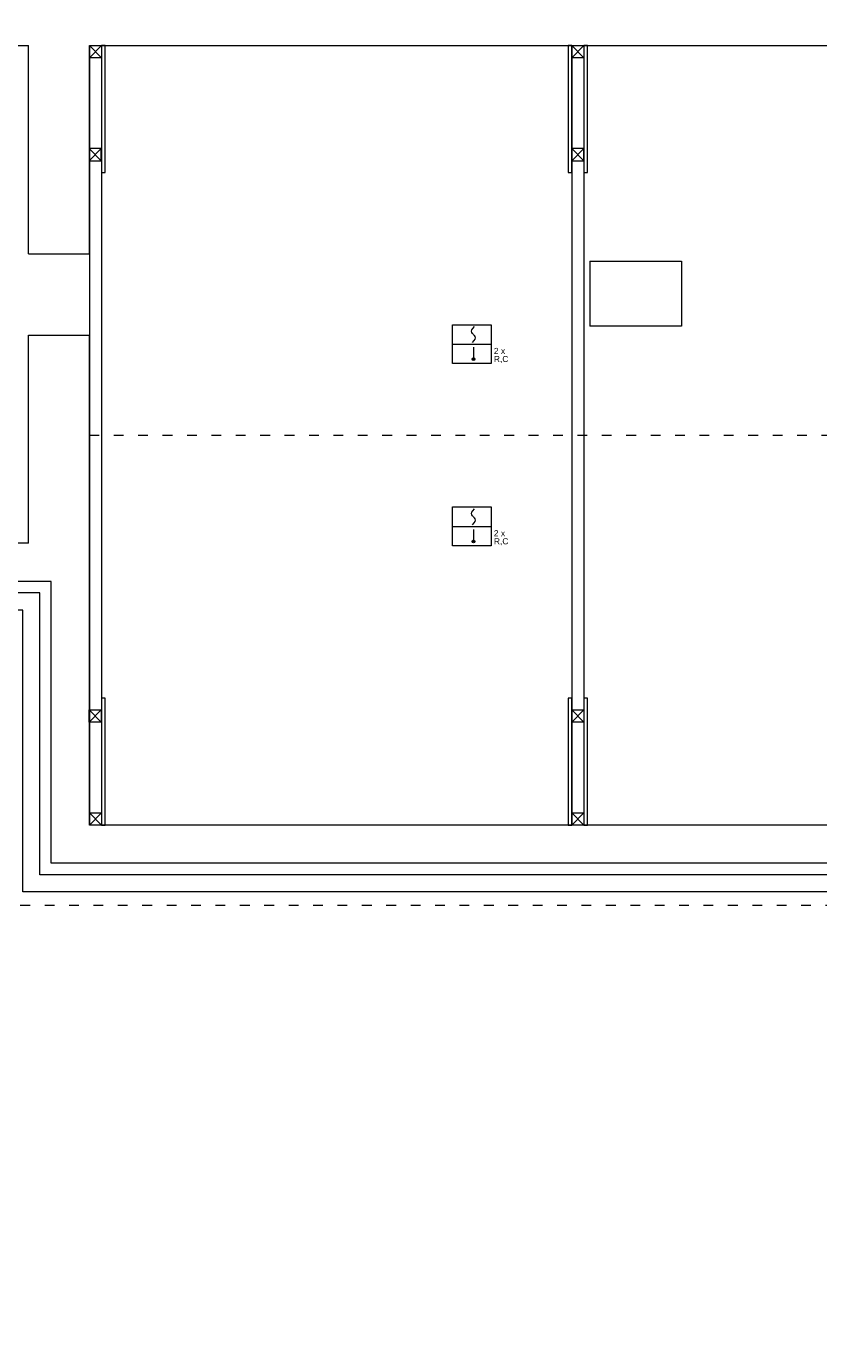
# Model space of a CAD drawing. Header units: centimetres. Extents: x 74437 to 92332, y -37016 to -3432.
# Tile 56 of 68: x 76994 to 77968, y -7567 to -5946. Entities that reach past the tile are written whole.
import ezdxf

# ---------------------------------------------------------------- set-up
doc = ezdxf.new("R2010")
doc.units = ezdxf.units.CM
doc.header["$LTSCALE"] = 0.02
doc.linetypes.add('ACAD_ISO03W100', pattern=[30, 12, -18])
doc.layers.get('0').update_dxf_attribs({"color": 8, "lineweight": 13})
for name, color, linetype, lineweight in [('koncepcja linie przekrojowe', 8, 'Continuous', 13), ('Linia SSP', 7, 'Continuous', 35), ('LINIE PRZEKROJOWE', 8, 'Continuous', 13)]:
    doc.layers.add(name, color=color, linetype=linetype, lineweight=lineweight)
doc.styles.get("Standard").update_dxf_attribs({"font": 'arial.ttf', "height": 12})

msp = doc.modelspace()

# ---------------------------------------------------------------- hatches: boundary and pattern name
at = {"layer": 'Linia SSP', "lineweight": 5}
for points in [[(77545.8, -6355, 1), (77542.3, -6355, 1)], [(77545.8, -6579, 1), (77542.3, -6579, 1)]]:
    msp.add_hatch(color=256, dxfattribs=at).paths.add_polyline_path(points)

# ---------------------------------------------------------------- linework, layer by layer
for points in [[(77072, -5969.6), (77072, -6927.7)], [(77087, -5969.6), (77087, -6927.7)], [(77665, -5969.6), (77665, -6927.7)], [(77680, -5969.6), (77680, -6927.7)], [(77025, -6628.4), (76373.1, -6628.4), (76370.1, -7515.4), (75011.9, -7515.4), (75009.9, -6267.4), (74902, -6267.4)], [(77011, -6642.4), (76387, -6642.4), (76387, -7529.4), (74997.9, -7529.4), (74995.9, -6281.4), (74888, -6281.4)], [(80007, -6626.4), (80007, -6974.7), (77025, -6974.7), (77025, -6628.4)], [(80021, -6640.4), (80021, -6988.7), (77011, -6988.7), (77011, -6642.4)]]:
    msp.add_lwpolyline(points)
for points in [[(77091.5, -5969.6), (77087, -5969.6), (77087, -6125.5), (77091.5, -6125.5)], [(77665, -5969.6), (77660.4, -5969.6), (77660.4, -6125.5), (77665, -6125.5)], [(77684.5, -5969.6), (77680, -5969.6), (77680, -6125.5), (77684.5, -6125.5)], [(77091.5, -6771.8), (77087, -6771.8), (77087, -6927.7), (77091.5, -6927.7)], [(77665, -6771.8), (77660.4, -6771.8), (77660.4, -6927.7), (77665, -6927.7)], [(77684.5, -6771.8), (77680, -6771.8), (77680, -6927.7), (77684.5, -6927.7)]]:
    msp.add_lwpolyline(points, close=True)
at = {"linetype": 'ACAD_ISO03W100', "ltscale": 50}
for points in [[(80059, -7026.7), (76973, -7026.7), (76973, -6680.4), (76424.9, -6680.4), (76424.9, -7567.4), (74960, -7567.4), (74958, -6319.4), (74850, -6319.4)], [(77072, -6448.6), (79960, -6448.6)]]:
    msp.add_lwpolyline(points, dxfattribs=at)
at = {"layer": 'koncepcja linie przekrojowe'}
for points in [[(75056.9, -4653.8), (76314.1, -4655.4), (76314.1, -5864.4), (76526.9, -5969.6), (76997, -5969.6)], [(76997, -6225.5), (76997, -5969.6)], [(77072, -5969.6), (78079, -5969.6)], [(77072, -6225.5), (77072, -5969.6)], [(76997, -6581.4), (76326.3, -6581.4), (76326.3, -7468.4), (75058.8, -7468.4), (75056.8, -6220.4), (74949, -6220.4)], [(76997, -6225.5), (77072, -6225.5)], [(77687, -6234.7), (77687, -6314.7)], [(77687, -6234.7), (77800, -6234.7)], [(77800, -6234.7), (77800, -6314.6)], [(80042, -7009.7), (76990, -7009.7), (76990, -6663.4), (76408, -6663.4), (76408, -7550.4), (74977, -7550.4), (74975, -6302.4), (74867, -6302.4)], [(77800, -6314.6), (77687, -6314.7)], [(76997, -6581.4), (76997, -6325.5)], [(76997, -6325.5), (77072, -6325.5)], [(77072, -6581.4), (77072, -6325.5)], [(79960, -6579.4), (79960, -6927.7), (77072, -6927.7), (77072, -6581.4)]]:
    msp.add_lwpolyline(points, dxfattribs=at)
at = {"layer": 'Linia SSP', "linetype": 'Continuous', "lineweight": 5}
for p, q in [((77541.9, -6320.7), (77542.2, -6319.1)), ((77542.2, -6322.3), (77541.9, -6320.7)), ((77542.2, -6319.1), (77543.4, -6317.3)), ((77543.1, -6323.6), (77542.2, -6322.3)), ((77543.4, -6317.3), (77545.4, -6315.1)), ((77544.7, -6332.3), (77542.7, -6334.5)), ((77543.4, -6324.1), (77543.1, -6323.6)), ((77544, -6324.8), (77543.4, -6324.1)), ((77544, -6324.8), (77544.7, -6325.5)), ((77544.7, -6325.5), (77545, -6325.9)), ((77545.8, -6330.5), (77544.7, -6332.3)), ((77545, -6325.9), (77545.8, -6327.3)), ((77545.8, -6327.3), (77546.2, -6328.9)), ((77546.2, -6328.9), (77545.8, -6330.5)), ((77541.9, -6544.7), (77542.2, -6543.1)), ((77542.2, -6546.3), (77541.9, -6544.7)), ((77542.2, -6543.1), (77543.4, -6541.3)), ((77543.1, -6547.6), (77542.2, -6546.3)), ((77543.4, -6548.1), (77543.1, -6547.6)), ((77543.4, -6541.3), (77545.4, -6539.1)), ((77544, -6548.8), (77543.4, -6548.1)), ((77544, -6548.8), (77544.7, -6549.5)), ((77544.7, -6549.5), (77545, -6549.9)), ((77545, -6549.9), (77545.8, -6551.3)), ((77544.7, -6556.3), (77542.7, -6558.5)), ((77545.8, -6554.5), (77544.7, -6556.3)), ((77545.8, -6551.3), (77546.2, -6552.9)), ((77546.2, -6552.9), (77545.8, -6554.5))]:
    msp.add_line(p, q, dxfattribs=at)
at = {"layer": 'Linia SSP', "lineweight": 5}
for p, q in [((77518.2, -6336.6), (77565.9, -6336.6)), ((77544.1, -6340.5), (77544.1, -6355)), ((77518.2, -6560.6), (77565.9, -6560.6)), ((77544.1, -6564.5), (77544.1, -6579))]:
    msp.add_line(p, q, dxfattribs=at)
for points in [[(77518.2, -6312.7), (77565.9, -6312.7), (77565.9, -6360.5), (77518.2, -6360.5)], [(77518.2, -6536.7), (77565.9, -6536.7), (77565.9, -6584.5), (77518.2, -6584.5)]]:
    msp.add_lwpolyline(points, close=True, dxfattribs=at)
for centre in [(77544.1, -6355), (77544.1, -6579)]:
    msp.add_circle(centre, 1.75, dxfattribs=at)
at = {"layer": 'LINIE PRZEKROJOWE'}
for points in [[(77072, -5969.6), (77087, -5969.6), (77087, -5984.6), (77072, -5984.6)], [(77665, -5969.6), (77680, -5969.6), (77680, -5984.6), (77665, -5984.6)], [(77071.5, -6111.2), (77086.5, -6111.2), (77086.5, -6096.2), (77071.5, -6096.2)], [(77665, -6111.2), (77680, -6111.2), (77680, -6096.2), (77665, -6096.2)], [(77071.5, -6786.1), (77086.5, -6786.1), (77086.5, -6801.1), (77071.5, -6801.1)], [(77665, -6786.1), (77680, -6786.1), (77680, -6801.1), (77665, -6801.1)], [(77072, -6912.7), (77087, -6912.7), (77087, -6927.7), (77072, -6927.7)], [(77665, -6912.7), (77680, -6912.7), (77680, -6927.7), (77665, -6927.7)]]:
    msp.add_lwpolyline(points, close=True, dxfattribs=at)
for points in [[(77072, -5969.6), (77087, -5984.6)], [(77087, -5969.6), (77072, -5984.6)], [(77665, -5969.6), (77680, -5984.6)], [(77680, -5969.6), (77665, -5984.6)], [(77071.5, -6111.2), (77086.5, -6096.2)], [(77086.5, -6111.2), (77071.5, -6096.2)], [(77665, -6111.2), (77680, -6096.2)], [(77680, -6111.2), (77665, -6096.2)], [(77071.5, -6786.1), (77086.5, -6801.1)], [(77086.5, -6786.1), (77071.5, -6801.1)], [(77665, -6786.1), (77680, -6801.1)], [(77680, -6786.1), (77665, -6801.1)], [(77072, -6912.7), (77087, -6927.7)], [(77087, -6912.7), (77072, -6927.7)], [(77665, -6912.7), (77680, -6927.7)], [(77680, -6912.7), (77665, -6927.7)]]:
    msp.add_lwpolyline(points, dxfattribs=at)

# ---------------------------------------------------------------- texts
at = {"layer": 'Linia SSP', "lineweight": 5}
for s, p in [('2 x', (77569.2, -6348.7)), ('R,C', (77569.2, -6358.6)), ('2 x', (77569.2, -6572.7)), ('R,C', (77569.2, -6582.6))]:
    msp.add_text(s, height=7.46, dxfattribs=at).set_placement(p)

doc.saveas('drawing.dxf')
